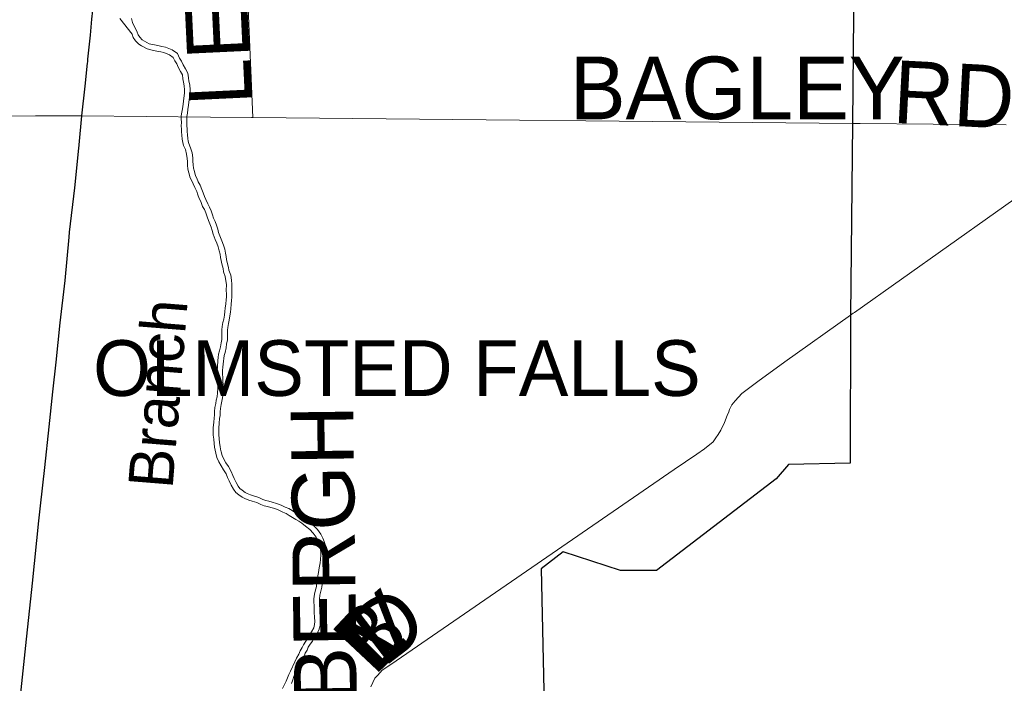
# Model space of a CAD drawing. Header units: feet. Extents: x 92 to 141.3, y -5 to 23.6.
# Tile 10 of 256: x 111.4 to 113.2, y 1.3 to 2.5. Entities that reach past the tile are written whole.
import ezdxf
from ezdxf.enums import TextEntityAlignment as Align

# ---------------------------------------------------------------- set-up
doc = ezdxf.new("R2010")
doc.units = ezdxf.units.FT
doc.header["$MEASUREMENT"] = 0
doc.linetypes.add('CUY - Design$0$DGN1', pattern=[2231.760665, 0, -2231.760665])
doc.linetypes.add('CUY - Design$0$DGN3', pattern=[4463.52133, 2975.680887, -1487.840443])
for name, color, linetype, lineweight in [('CUY - Design$0$GM_X_City_Street', 7, 'Continuous', 0), ('CUY - Design$0$GM_X_Corporation', 7, 'CUY - Design$0$DGN1', 13), ('CUY - Design$0$GM_X_Corporation_Text', 7, 'Continuous', 13), ('CUY - Design$0$GM_X_Major_River', 5, 'Continuous', 13), ('CUY - Design$0$GM_X_Major_River_Text', 5, 'Continuous', 0), ('CUY - Design$0$GM_X_State_Route', 1, 'Continuous', 30), ('CUY - Design$0$GM_X_Township', 7, 'CUY - Design$0$DGN3', 30)]:
    doc.layers.add(name, color=color, linetype=linetype, lineweight=lineweight)
doc.layers.add('TX_X_20', color=7, linetype='Continuous')
doc.styles.add('CUY - Design$0$Styledgn030', font='dgn030.shx')
doc.styles.add('CUY - Design$0$Styledgn031', font='dgn031.shx')

msp = doc.modelspace()

# ---------------------------------------------------------------- linework, layer by layer
at = {"layer": 'CUY - Design$0$GM_X_City_Street', "flags": 128}
for points in [[(111.8586, 2.3545), (111.8506, 2.5424), (111.8537, 2.6082), (111.8576, 2.6733), (111.8573, 2.7076), (111.8628, 2.7637), (111.8824, 2.8207), (111.8911, 2.8384), (111.8978, 2.8504), (111.9059, 2.8553), (111.9117, 2.856), (111.9948, 2.8536), (112.0321, 2.8532), (112.0618, 2.8851), (112.076, 2.9068), (112.1032, 2.9488), (112.127, 2.9917), (112.1282, 2.9938)], [(111.3393, 2.3567), (111.3405, 2.3567), (111.4568, 2.3573)], [(111.4568, 2.3573), (111.5208, 2.3576)], [(111.5208, 2.3576), (111.5422, 2.3577)], [(111.5422, 2.3577), (111.5422, 2.3577), (111.7802, 2.3553), (111.7802, 2.3553)], [(111.7802, 2.3553), (111.8559, 2.3546), (111.8559, 2.3546)], [(111.8559, 2.3546), (111.8586, 2.3545), (112.9672, 2.3434), (112.9812, 2.3433)], [(112.9713, 1.9944), (113.3186, 2.2406), (113.3267, 2.2474), (113.3311, 2.251), (113.3332, 2.2529), (113.3343, 2.2562), (113.3357, 2.2664), (113.3365, 2.2779), (113.3383, 2.3397)], [(112.9812, 2.3433), (112.9812, 2.3433), (113.2517, 2.3406), (113.2517, 2.3406)], [(112.0764, 1.3024), (112.0839, 1.3182), (112.0895, 1.3241), (112.0976, 1.3334), (112.1134, 1.3436), (112.3272, 1.4904), (112.6375, 1.704), (112.6793, 1.7326), (112.6939, 1.742), (112.7097, 1.7552), (112.7149, 1.7623), (112.7189, 1.769), (112.7241, 1.7765), (112.7307, 1.7911), (112.7358, 1.8036), (112.7385, 1.8104), (112.74, 1.8152), (112.7443, 1.8233), (112.7505, 1.8309), (112.7628, 1.8447), (112.7724, 1.8519), (112.7921, 1.8664), (112.8424, 1.903), (112.9637, 1.989), (112.9688, 1.9926), (112.9713, 1.9944)]]:
    msp.add_lwpolyline(points, dxfattribs=at)
at = {"layer": 'CUY - Design$0$GM_X_Corporation', "flags": 128}
for points in [[(111.4716, 3.2209), (111.7279, 3.2236), (111.7372, 3.2244), (111.7587, 3.228), (111.8577, 3.2501), (111.8685, 3.2531), (111.8792, 3.2562), (111.9013, 3.266), (111.8732, 3.3579), (111.4715, 3.3597), (111.4714, 3.6959), (111.5839, 3.6961), (111.5841, 3.7575), (111.4716, 3.7587), (111.4715, 3.7785), (112.012, 3.7789), (112.0349, 3.7324), (112.0428, 3.7069), (112.0461, 3.692), (112.0462, 3.6726), (112.0434, 3.6491), (112.0309, 3.5884), (112.0264, 3.5669), (112.0253, 3.5537), (112.0274, 3.5327), (112.032, 3.5038), (112.0442, 3.4412), (112.0484, 3.4214), (112.0535, 3.4008), (112.0601, 3.3839), (112.068, 3.3637), (112.0767, 3.3477), (112.0937, 3.3242), (112.1111, 3.3041), (112.1165, 3.293), (112.1141, 3.2827), (112.1092, 3.2727), (112.0968, 3.2591), (112.0829, 3.2483), (112.0644, 3.2387), (112.0455, 3.2304), (112.0249, 3.2204), (112.0175, 3.215), (112.013, 3.2084), (112.0122, 3.1939), (112.009, 3.1749), (112.0041, 3.1576), (111.9972, 3.1476), (111.9816, 3.1319), (111.966, 3.1236), (111.9516, 3.1165), (111.9269, 3.1081), (111.9133, 3.1015), (111.8998, 3.0902), (111.8809, 3.0675), (111.8719, 3.0534), (111.8568, 3.022), (111.8449, 2.9935), (112.1378, 3.0018), (112.0965, 2.9294), (112.0793, 2.9017), (112.0629, 2.8794), (112.0321, 2.8532), (112.0487, 2.8319), (112.0541, 2.8096), (112.0616, 2.7849), (112.0568, 2.7605), (112.1042, 2.7442), (112.1133, 2.7319), (112.1504, 2.7329), (112.164, 2.7173), (111.9058, 2.7148), (111.8438, 2.5549), (111.8449, 2.5382), (111.8461, 2.5179), (111.8483, 2.5057), (111.8516, 2.4489), (111.8588, 2.3618), (111.8628, 2.3185), (111.8719, 2.2415), (111.8811, 2.1484), (111.8903, 2.0672), (111.8921, 2.0491), (112.9658, 2.0446), (112.962, 1.7135), (112.8398, 1.7156), (112.8366, 1.7015), (112.8317, 1.6899), (112.8264, 1.6845), (112.819, 1.6799), (112.6381, 1.5476), (112.6037, 1.5226), (112.5918, 1.5151), (112.5758, 1.5133), (112.5589, 1.5144), (112.5256, 1.5208), (112.4963, 1.5284), (112.4745, 1.5361), (112.4331, 1.5617), (112.3831, 1.5294), (112.3965, 1.1867), (112.4517, 1.1781), (112.5167, 1.167), (112.5415, 1.1622), (112.5798, 1.1546), (112.6139, 1.1479), (112.6712, 1.1359), (112.7107, 1.1275), (112.74, 1.1195), (112.7754, 1.1106), (112.7993, 1.1059), (112.8331, 1.0979), (112.8755, 1.085), (112.9163, 1.0712), (112.9621, 1.0522), (112.9673, 0.7212), (112.4101, 0.721), (112.3501, 0.7211), (112.2878, 0.7205), (112.2263, 0.7204), (112.1641, 0.7211), (112.1023, 0.7208), (112.0582, 0.7212), (112.0416, 0.721), (111.7996, 0.72), (111.5118, 0.722), (111.3779, 0.721), (110.277, 0.7195), (110.4142, 1.1905), (110.4067, 1.1954), (110.3955, 1.1754), (110.3768, 1.1483), (110.3691, 1.1541), (110.2742, 1.1552), (110.2737, 1.1311), (110.06, 1.1309), (110.062, 0.8351), (110.0511, 0.8346), (109.9832, 0.8328), (109.9835, 0.823), (109.9495, 0.8221), (109.8871, 0.8202), (109.8849, 0.9028), (109.8606, 0.9021), (109.8604, 0.9099), (109.8362, 0.9093), (109.8358, 0.9214), (109.6997, 1.0179), (109.6918, 1.0179), (109.7164, 0.9993), (109.7023, 0.8085), (109.6653, 0.8077), (109.6673, 0.7214), (109.5667, 0.7223), (109.5548, 1.1731), (109.551, 1.3421), (109.6971, 1.337), (109.6971, 1.3915), (109.8416, 1.3915), (109.8539, 1.6402), (109.9029, 1.6394), (109.91, 1.5768), (109.9435, 1.5763), (109.941, 1.3916), (110.1031, 1.3916), (110.1022, 1.4459), (110.346, 1.4518), (110.3465, 1.4831), (110.4742, 1.4755), (110.4878, 1.4567), (110.5124, 1.4282), (110.5224, 1.4171), (110.492, 1.3909), (110.4739, 1.367), (110.4617, 1.3413), (110.4517, 1.3444), (110.44, 1.3395), (110.4307, 1.3322), (110.3686, 1.2751), (110.3586, 1.2661), (110.3565, 1.2597), (110.3526, 1.2411), (110.3533, 1.1891), (110.3789, 1.1888), (110.3796, 1.218), (110.4089, 1.218), (110.4331, 1.2707), (110.4488, 1.3142), (110.4734, 1.3142), (110.4798, 1.3279), (110.4909, 1.33), (110.5004, 1.3223), (110.5045, 1.3153), (110.5128, 1.3084), (110.5223, 1.306), (110.5479, 1.3146), (110.5833, 1.3365), (110.5911, 1.3394), (110.6121, 1.3403), (110.6405, 1.3373), (110.6524, 1.3386), (110.6664, 1.3441), (110.6787, 1.3508), (110.6885, 1.3607), (110.6983, 1.3686), (110.7118, 1.3794), (110.7204, 1.3853), (110.7274, 1.3895), (110.7372, 1.3924), (110.7495, 1.3966), (110.768, 1.3963), (110.7841, 1.3894), (110.8011, 1.3809), (110.8101, 1.3768), (110.8233, 1.3806), (110.8381, 1.384), (110.8492, 1.3845), (110.8623, 1.3817), (110.8763, 1.3777), (110.8879, 1.3749), (110.9031, 1.3767), (110.9138, 1.3792), (110.9236, 1.3842), (110.9326, 1.3913), (110.9424, 1.3963), (110.9584, 1.4047), (110.9703, 1.413), (110.9993, 1.4384), (111.0129, 1.4479), (111.0252, 1.453), (111.0448, 1.4642), (111.0637, 1.4772), (111.0768, 1.483), (111.0871, 1.4839), (111.0965, 1.4852), (111.1043, 1.489), (111.1121, 1.4936), (111.1198, 1.5056), (111.1202, 1.52), (111.1242, 1.5353), (111.1265, 1.5559), (111.1268, 1.5671), (111.1255, 1.5807), (111.1213, 1.5984), (111.1108, 1.6255), (111.1033, 1.6382), (111.0946, 1.6551), (111.0846, 1.6719), (111.0747, 1.6867), (111.0618, 1.7006), (111.0498, 1.715), (111.0386, 1.7306), (111.0315, 1.7491), (111.0256, 1.7643), (111.0251, 1.7775), (111.0283, 1.7927), (111.0336, 1.8076), (111.0421, 1.8196), (111.0511, 1.8263), (111.063, 1.8305), (111.0782, 1.8335), (111.0922, 1.8373), (111.1037, 1.8411), (111.1214, 1.8412), (111.1362, 1.8351), (111.1486, 1.8237), (111.1565, 1.8122), (111.164, 1.8024), (111.1718, 1.7979), (111.1788, 1.7988), (111.1866, 1.8066), (111.1914, 1.8178), (111.1943, 1.8277), (111.1992, 1.8302), (111.207, 1.8274), (111.2153, 1.8209), (111.2235, 1.8172), (111.2326, 1.8177), (111.2433, 1.819), (111.2511, 1.8186), (111.2552, 1.815), (111.2589, 1.8104), (111.2606, 1.8072), (111.2652, 1.8047), (111.2721, 1.8052), (111.2804, 1.8056), (111.2874, 1.8057), (111.2944, 1.802), (111.3022, 1.7984), (111.3113, 1.7976), (111.3269, 1.8035), (111.3404, 1.8131), (111.3473, 1.8263), (111.3505, 1.8338), (111.3513, 1.842), (111.3483, 1.8544), (111.3342, 1.872), (111.3198, 1.8826), (111.302, 1.8944), (111.2888, 1.9055), (111.2772, 1.9161), (111.2714, 1.9214), (111.2668, 1.9338), (111.2613, 1.9593), (111.2592, 1.97), (111.2595, 1.9832), (111.2635, 1.9993), (111.2704, 2.0138), (111.2773, 2.027), (111.285, 2.0362), (111.3067, 2.052), (110.491, 2.0656), (110.4979, 2.5295), (110.5098, 3.0728), (110.6307, 3.0661), (110.7482, 3.0618), (111.0194, 3.0582), (111.118, 3.0515), (111.12, 3.073), (111.3746, 3.0796), (111.3753, 3.1084), (111.4696, 3.1068), (111.4716, 3.2209)], [(112.974, 3.6323), (112.9744, 3.6666), (113.0584, 3.6712), (114.0614, 3.6561), (114.8616, 3.644), (114.8657, 3.6412), (114.8655, 3.6341), (114.8647, 3.6107), (114.5354, 3.3001), (114.5284, 2.8982), (114.8432, 2.891), (114.8391, 2.7391), (114.9178, 2.7366), (114.9188, 2.7283), (114.9518, 2.7286), (114.9508, 2.7129), (115.0032, 2.7119), (114.9989, 2.5607), (114.9913, 2.3591), (114.9913, 2.3583), (115.034, 2.357), (115.0227, 2.1237), (115.1043, 2.1217), (115.1052, 2.0103), (115.1805, 2.0098), (115.1805, 1.9838), (115.1472, 1.9812), (115.1456, 1.7905), (115.1777, 1.7914), (115.1772, 1.7431), (115.1154, 1.7409), (115.113, 1.4961), (114.9535, 1.497), (114.9532, 1.4099), (114.9247, 1.3595), (114.7934, 1.407), (114.7925, 1.3608), (114.6594, 1.2522), (114.6646, 1.2389), (114.6513, 1.2494), (114.5693, 1.1951), (114.5666, 1.0692), (114.3389, 1.069), (114.2335, 1.0104), (114.2336, 0.9749), (114.1665, 0.9743), (114.1865, 0.9024), (114.5058, 0.7922), (114.5076, 0.7233), (114.5678, 0.7225), (114.5672, 0.2458), (114.4594, 0.2916), (114.3337, 0.3479), (114.2284, 0.3925), (114.114, 0.4411), (114.0427, 0.473), (113.9821, 0.5043), (113.6214, 0.7242), (113.5724, 0.7239), (113.4765, 0.7234), (113.2075, 0.7217), (112.9673, 0.7212), (112.9621, 1.0522), (112.9163, 1.0712), (112.8755, 1.085), (112.8331, 1.0979), (112.7993, 1.1059), (112.7754, 1.1106), (112.74, 1.1195), (112.7107, 1.1275), (112.6712, 1.1359), (112.6139, 1.1479), (112.5798, 1.1546), (112.5415, 1.1622), (112.5167, 1.167), (112.4517, 1.1781), (112.3965, 1.1867), (112.3831, 1.5294), (112.4331, 1.5617), (112.4745, 1.5361), (112.4963, 1.5284), (112.5256, 1.5208), (112.5589, 1.5144), (112.5758, 1.5133), (112.5918, 1.5151), (112.6037, 1.5226), (112.6381, 1.5476), (112.819, 1.6799), (112.8264, 1.6845), (112.8317, 1.6899), (112.8366, 1.7015), (112.8398, 1.7156), (112.962, 1.7135), (112.9658, 2.0446), (111.8921, 2.0491), (111.8903, 2.0672), (111.8811, 2.1484), (111.8719, 2.2415), (111.8628, 2.3185), (111.8588, 2.3618), (111.8516, 2.4489), (111.8483, 2.5057), (111.8461, 2.5179), (111.8449, 2.5382), (111.8438, 2.5549), (111.9058, 2.7148), (112.164, 2.7173), (112.1504, 2.7329), (112.1133, 2.7319), (112.1042, 2.7442), (112.0568, 2.7605), (112.0616, 2.7849), (112.0541, 2.8096), (112.0487, 2.8319), (112.0321, 2.8532), (112.8573, 2.8418), (112.8561, 3.0555), (112.1691, 3.0674), (112.1844, 3.0942), (112.2296, 3.0912), (112.235, 3.1213), (112.195, 3.124), (112.1952, 3.1271), (112.1943, 3.1453), (112.193, 3.1589), (112.2999, 3.1589), (112.2918, 3.3306), (112.5142, 3.2734), (112.7218, 3.2304), (112.7467, 3.2245), (112.759, 3.221), (112.785, 3.2096), (112.8761, 3.151), (112.9103, 3.1282), (112.9298, 3.1128), (112.9827, 3.0728), (112.9715, 3.3419), (112.9722, 3.4801), (112.974, 3.6323)]]:
    msp.add_lwpolyline(points, dxfattribs=at)
at = {"layer": 'CUY - Design$0$GM_X_Major_River', "flags": 128}
for points in [[(111.8014, 1.956), (111.801, 1.9622), (111.802, 1.9683), (111.8033, 1.9757), (111.8047, 1.9819), (111.806, 1.9893), (111.807, 1.9959), (111.8075, 2.0021), (111.8084, 2.0103), (111.809, 2.0173), (111.8095, 2.0231), (111.8096, 2.0285), (111.8093, 2.0347), (111.8095, 2.0458), (111.8087, 2.0528), (111.8076, 2.0607), (111.8045, 2.0694), (111.8034, 2.0752), (111.801, 2.0839), (111.7999, 2.0901), (111.7988, 2.0959), (111.798, 2.1021), (111.7965, 2.1083), (111.7946, 2.1154), (111.7918, 2.1224), (111.789, 2.1287), (111.7851, 2.1386), (111.7835, 2.1457), (111.7816, 2.1519), (111.7792, 2.1581), (111.7764, 2.1644), (111.7741, 2.171), (111.7717, 2.1781), (111.7689, 2.1843), (111.7657, 2.1901), (111.7622, 2.1989), (111.7594, 2.2047), (111.757, 2.2117), (111.7547, 2.2175), (111.7515, 2.225), (111.7483, 2.2317), (111.7459, 2.2375), (111.7427, 2.2429), (111.7404, 2.252), (111.7385, 2.2591), (111.7378, 2.2661), (111.7375, 2.2731), (111.7371, 2.2789), (111.736, 2.2868), (111.7337, 2.2951), (111.7305, 2.3029), (111.729, 2.3083), (111.7279, 2.3141), (111.7272, 2.3216), (111.7268, 2.3278), (111.7265, 2.3331), (111.7262, 2.3389), (111.7263, 2.3451), (111.726, 2.3517), (111.7261, 2.3575), (111.7275, 2.3645), (111.7284, 2.3707), (111.7294, 2.3789), (111.7303, 2.3843), (111.7322, 2.3999), (111.7323, 2.4053), (111.7316, 2.4131), (111.73, 2.4198), (111.7293, 2.426), (111.7282, 2.433), (111.725, 2.4396), (111.7206, 2.4471), (111.7178, 2.4534), (111.7142, 2.4592), (111.711, 2.4655), (111.7045, 2.4701), (111.6939, 2.4744), (111.6881, 2.4757), (111.6807, 2.4771), (111.6746, 2.4784), (111.6631, 2.4811), (111.6529, 2.4866), (111.6476, 2.49), (111.6415, 2.4963), (111.6371, 2.5025), (111.6351, 2.5083), (111.6128, 2.5374)], [(111.8116, 1.9562), (111.8114, 1.9616), (111.8121, 1.9666), (111.8134, 1.9737), (111.8148, 1.9799), (111.8162, 1.9877), (111.8172, 1.9948), (111.8177, 2.0011), (111.8187, 2.0094), (111.8192, 2.0165), (111.8198, 2.0226), (111.8199, 2.0286), (111.8196, 2.0348), (111.8198, 2.0462), (111.819, 2.0541), (111.8177, 2.0632), (111.8144, 2.0722), (111.8134, 2.0775), (111.8111, 2.0862), (111.81, 2.092), (111.8089, 2.0975), (111.8082, 2.104), (111.8065, 2.1109), (111.8043, 2.1186), (111.8013, 2.1264), (111.7985, 2.1327), (111.7949, 2.1417), (111.7935, 2.1483), (111.7913, 2.1553), (111.7887, 2.1621), (111.786, 2.1682), (111.7838, 2.1744), (111.7813, 2.1818), (111.7782, 2.1889), (111.775, 2.1946), (111.7716, 2.203), (111.7689, 2.2085), (111.7667, 2.2153), (111.7642, 2.2215), (111.7609, 2.2293), (111.7577, 2.2358), (111.7552, 2.2421), (111.7523, 2.2469), (111.7504, 2.2547), (111.7486, 2.261), (111.748, 2.2668), (111.7477, 2.2736), (111.7474, 2.2799), (111.7461, 2.2889), (111.7435, 2.2984), (111.7403, 2.3063), (111.739, 2.3108), (111.738, 2.3156), (111.7374, 2.3223), (111.7371, 2.3283), (111.7368, 2.3337), (111.7365, 2.3391), (111.7366, 2.3453), (111.7363, 2.3519), (111.7364, 2.3564), (111.7376, 2.3627), (111.7386, 2.3693), (111.7395, 2.3774), (111.7404, 2.3828), (111.7425, 2.3992), (111.7426, 2.4056), (111.7418, 2.4147), (111.7402, 2.4215), (111.7395, 2.4274), (111.7381, 2.4361), (111.7341, 2.4445), (111.7298, 2.4519), (111.7269, 2.4582), (111.7232, 2.4643), (111.719, 2.4724), (111.7095, 2.4792), (111.697, 2.4842), (111.6902, 2.4858), (111.6828, 2.4872), (111.6768, 2.4885), (111.6668, 2.4908), (111.6581, 2.4955), (111.6541, 2.498), (111.6495, 2.5029), (111.6464, 2.5072), (111.6447, 2.5122), (111.6415, 2.5189), (111.6384, 2.5244), (111.6362, 2.5299), (111.6342, 2.5376)], [(111.7852, 1.7816), (111.7862, 1.7907), (111.7868, 1.7994), (111.7877, 1.8047), (111.7878, 1.8113), (111.7883, 1.8183), (111.7901, 1.8261), (111.791, 1.8323), (111.7924, 1.8385), (111.7933, 1.8459), (111.7939, 1.8537), (111.7936, 1.8599), (111.7929, 1.8665), (111.793, 1.8736), (111.7922, 1.8798), (111.7924, 1.8872), (111.7929, 1.8938), (111.7939, 1.9053), (111.7944, 1.9107), (111.7953, 1.9169), (111.7971, 1.923), (111.7989, 1.9308), (111.7998, 1.9382), (111.8012, 1.944), (111.8014, 1.956)], [(111.7955, 1.7805), (111.7965, 1.7898), (111.797, 1.7982), (111.798, 1.8038), (111.7981, 1.8108), (111.7985, 1.8168), (111.8002, 1.8242), (111.8012, 1.8305), (111.8025, 1.8367), (111.8036, 1.8449), (111.8042, 1.8536), (111.8038, 1.8607), (111.8032, 1.867), (111.8033, 1.8741), (111.8025, 1.8803), (111.8027, 1.8867), (111.8032, 1.8929), (111.8042, 1.9044), (111.8046, 1.9094), (111.8054, 1.9147), (111.8071, 1.9205), (111.809, 1.929), (111.81, 1.9364), (111.8114, 1.9427), (111.8116, 1.9562)], [(111.9135, 1.2992), (111.9203, 1.3131), (111.9229, 1.3193), (111.9251, 1.3254), (111.9281, 1.3312), (111.9362, 1.3484), (111.9392, 1.3553), (111.9434, 1.3627), (111.946, 1.3693), (111.9498, 1.375), (111.952, 1.3803), (111.9562, 1.3869), (111.96, 1.3922), (111.963, 1.3979), (111.9668, 1.404), (111.971, 1.4114), (111.9728, 1.4176), (111.9729, 1.4229), (111.9726, 1.4312), (111.9719, 1.4399), (111.972, 1.4465), (111.9717, 1.4522), (111.9714, 1.4593), (111.9715, 1.465), (111.9725, 1.4737), (111.9738, 1.479), (111.976, 1.4881), (111.9765, 1.4934), (111.9779, 1.5013), (111.9788, 1.5078), (111.9802, 1.514), (111.9811, 1.5223), (111.9829, 1.5313), (111.9838, 1.5375), (111.9844, 1.5461), (111.9841, 1.5528), (111.9826, 1.5614), (111.9806, 1.5677), (111.9783, 1.5731), (111.9755, 1.5793), (111.9702, 1.5864), (111.9638, 1.5931), (111.956, 1.5994), (111.9491, 1.6049), (111.9438, 1.6083), (111.9377, 1.6117), (111.932, 1.6155), (111.9259, 1.6193), (111.9202, 1.6227), (111.914, 1.6253), (111.9067, 1.6287), (111.8989, 1.6317), (111.8915, 1.6339), (111.8854, 1.6356), (111.8792, 1.6369), (111.8731, 1.6395), (111.8657, 1.6429), (111.8571, 1.6455), (111.851, 1.6473), (111.844, 1.6503), (111.8387, 1.6529), (111.8326, 1.6575), (111.8269, 1.6613), (111.8225, 1.668), (111.8185, 1.675), (111.8145, 1.683), (111.8117, 1.6892), (111.8093, 1.6958), (111.8045, 1.7037), (111.7997, 1.7108), (111.7957, 1.7183), (111.7917, 1.7262), (111.7898, 1.7345), (111.7887, 1.7399), (111.7879, 1.7453), (111.7868, 1.7523), (111.7861, 1.7602), (111.7854, 1.7672), (111.7852, 1.7759), (111.7852, 1.7816)], [(111.9297, 1.3089), (111.9325, 1.3156), (111.9345, 1.3213), (111.9373, 1.3266), (111.9456, 1.3441), (111.9484, 1.3507), (111.9527, 1.3582), (111.9552, 1.3645), (111.959, 1.3702), (111.9611, 1.3756), (111.9647, 1.3811), (111.9688, 1.3868), (111.9719, 1.3928), (111.9756, 1.3987), (111.9806, 1.4074), (111.983, 1.416), (111.9831, 1.423), (111.9829, 1.4318), (111.9822, 1.4402), (111.9823, 1.4467), (111.982, 1.4527), (111.9817, 1.4594), (111.9818, 1.4644), (111.9826, 1.4719), (111.9838, 1.4766), (111.9862, 1.4864), (111.9867, 1.4921), (111.988, 1.4997), (111.9889, 1.506), (111.9903, 1.5123), (111.9913, 1.5207), (111.9931, 1.5295), (111.9941, 1.5364), (111.9947, 1.546), (111.9943, 1.5539), (111.9926, 1.5639), (111.9903, 1.5713), (111.9877, 1.5772), (111.9844, 1.5845), (111.9781, 1.5931), (111.9707, 1.6007), (111.9625, 1.6074), (111.9551, 1.6133), (111.9491, 1.6171), (111.9431, 1.6205), (111.9376, 1.6241), (111.9312, 1.6281), (111.9248, 1.6319), (111.9182, 1.6347), (111.9107, 1.6381), (111.9022, 1.6414), (111.8944, 1.6437), (111.8879, 1.6456), (111.8823, 1.6468), (111.8772, 1.6489), (111.8694, 1.6526), (111.86, 1.6554), (111.8544, 1.657), (111.8483, 1.6597), (111.8441, 1.6617), (111.8386, 1.6659), (111.8343, 1.6687), (111.8313, 1.6733), (111.8276, 1.6799), (111.8238, 1.6874), (111.8213, 1.693), (111.8187, 1.7003), (111.8132, 1.7093), (111.8085, 1.7162), (111.8049, 1.7231), (111.8015, 1.7298), (111.7999, 1.7368), (111.7988, 1.7417), (111.7981, 1.7468), (111.797, 1.7536), (111.7964, 1.7611), (111.7957, 1.7679), (111.7954, 1.7759), (111.7955, 1.7815)]]:
    msp.add_lwpolyline(points, dxfattribs=at)
at = {"layer": 'CUY - Design$0$GM_X_State_Route', "flags": 128}
for points in [[(111.5529, 2.4548), (111.5532, 2.4575), (111.5537, 2.4621), (111.5585, 2.5065), (111.561, 2.5358), (111.5698, 2.6168)], [(111.5422, 2.3577), (111.5483, 2.4125), (111.5529, 2.4548)], [(111.5374, 2.3038), (111.5422, 2.3577)], [(111.5198, 2.1424), (111.5291, 2.2242), (111.5368, 2.2979), (111.5373, 2.3034), (111.5374, 2.3038)], [(111.4658, 1.6366), (111.4738, 1.7077), (111.482, 1.7831), (111.4885, 1.8474), (111.4947, 1.9026), (111.5024, 1.9748), (111.5115, 2.0535), (111.5188, 2.1335), (111.5198, 2.1424)], [(111.4169, 1.1738), (111.4173, 1.1776), (111.4196, 1.2002), (111.4279, 1.2736), (111.439, 1.3787), (111.4513, 1.4941), (111.4627, 1.6091), (111.4658, 1.6366)]]:
    msp.add_lwpolyline(points, dxfattribs=at)
at = {"layer": 'CUY - Design$0$GM_X_Township', "flags": 128}
msp.add_lwpolyline([(107.6397, 0.7309), (107.6526, 2.076), (107.6548, 2.3223), (107.6567, 2.5122), (107.6595, 3.2379), (107.6601, 3.3896), (108.4395, 3.3847), (108.948, 3.382), (108.9467, 3.805), (109.1561, 3.8057), (109.7061, 3.8074), (109.8983, 3.808), (109.9042, 4.3597), (110.4448, 4.3568), (111.3982, 4.3516), (111.5458, 4.3507), (111.5396, 4.7552), (112.0161, 4.7523), (112.7155, 4.748), (112.732, 4.7146), (112.72, 4.6717), (112.6882, 4.6284), (112.6234, 4.616), (112.5669, 4.6123), (112.4984, 4.6334), (112.4151, 4.6285), (112.3742, 4.5707), (112.3234, 4.4614), (112.3526, 4.3599), (112.3958, 4.3169), (112.4635, 4.3445), (112.5629, 4.3771), (112.5988, 4.3197), (112.6536, 4.3065), (112.6875, 4.3213), (112.744, 4.3312), (112.7711, 4.2784), (112.7422, 4.2008), (112.6913, 4.1445), (112.6844, 4.1369), (112.6002, 4.1146), (112.5062, 4.0986), (112.4653, 4.0515), (112.4624, 3.9946), (112.4809, 3.9459), (112.5196, 3.9401), (112.5353, 3.9128), (112.5464, 3.9054), (112.6364, 3.9326), (112.7144, 3.9376), (112.7518, 3.8809), (112.7658, 3.8698), (112.8231, 3.8504), (112.8648, 3.826), (112.9002, 3.7785), (112.915, 3.7269), (112.9343, 3.6485), (112.952, 3.632), (112.9764, 3.6336), (112.9731, 3.632), (112.9726, 3.507), (112.9711, 3.0821), (112.9691, 2.5437), (112.9672, 2.3434), (112.9637, 1.989), (112.9629, 1.7155), (112.8488, 1.7131), (112.8262, 1.6866), (112.6046, 1.5174), (112.5383, 1.5174), (112.4322, 1.5522), (112.3915, 1.5202), (112.3988, 1.1837), (112.6653, 1.142), (112.8177, 1.1017), (112.9688, 1.0531), (112.9684, 1.0324), (112.9673, 0.7212), (112.4101, 0.721), (112.3501, 0.7211), (112.2878, 0.7205), (112.2263, 0.7204), (112.1641, 0.7211), (112.1023, 0.7208), (112.0582, 0.7212), (112.0416, 0.721), (111.7996, 0.72), (111.5118, 0.722), (111.3779, 0.721), (110.277, 0.7195), (110.1538, 0.72), (110.0334, 0.7199), (109.7946, 0.7205), (109.6673, 0.7214), (109.5667, 0.7223), (109.2607, 0.7252), (108.9758, 0.7262), (108.5915, 0.7293), (108.4551, 0.7299), (108.1454, 0.7302), (107.8381, 0.7307), (107.6397, 0.7309)], dxfattribs=at)

# ---------------------------------------------------------------- texts
at = {"layer": 'CUY - Design$0$GM_X_Corporation_Text', "style": 'CUY - Design$0$Styledgn030'}
msp.add_text('OLMSTED FALLS', height=0.102853, rotation=0, dxfattribs=at).set_placement((111.5631, 1.84))
at = {"layer": 'CUY - Design$0$GM_X_Major_River_Text', "style": 'CUY - Design$0$Styledgn031'}
msp.add_text('Branch', height=0.08233, rotation=85.3791, dxfattribs=at).set_placement((111.724, 1.8409), align=Align.CENTER)
at = {"layer": 'TX_X_20', "style": 'CUY - Design$0$Styledgn030'}
for s, rotation, p in [('LEWIS', 92.7248, (111.8571, 2.3791)), ('BAGLEY', 0, (112.4446, 2.3512)), ('RD', 356.989, (113.0403, 2.3449)), ('LINDBERGH', 90.7171, (112.0553, 0.921)), ('V', 41.1933, (112.0935, 1.3315)), ('D', 37.4244, (112.1002, 1.3374)), ('B', 46.8467, (112.083, 1.3207)), ('L', 44.9622, (112.0885, 1.3265))]:
    msp.add_text(s, height=0.1157, rotation=rotation, dxfattribs=at).set_placement(p)

doc.saveas('drawing.dxf')
